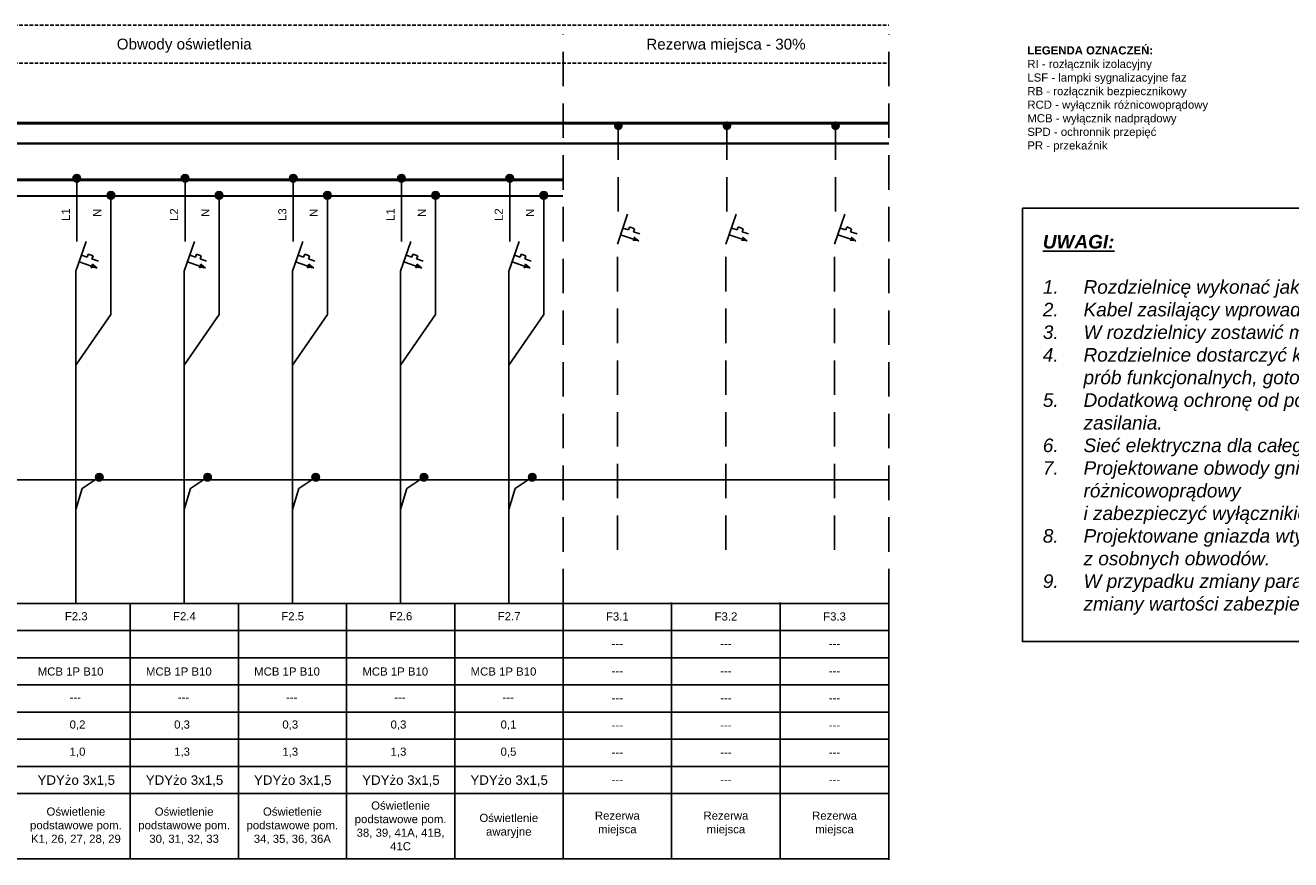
# Model space of a CAD drawing. Header units: millimetres. Extents: x 12 to 1213, y -1133 to 250.
# Tile 6 of 14: x 553 to 786, y -495 to -341. Entities that reach past the tile are written whole.
import ezdxf

# ---------------------------------------------------------------- set-up
doc = ezdxf.new("R2010")
doc.units = ezdxf.units.MM
doc.linetypes.add('DASHED2', pattern=[9.525, 6.35, -3.175])
doc.linetypes.add('HIDDEN', pattern=[9.525, 6.35, -3.175])
doc.layers.add('Blok', color=7, linetype='Continuous')
doc.layers.add('XE_opisy', color=7, linetype='Continuous')
doc.styles.get("Standard").update_dxf_attribs({"font": 'ARIAL.TTF'})
doc.styles.add('STYLE2', font='arial.ttf', dxfattribs={"height": 2.5})

# ---------------------------------------------------------------- blocks, each defined once
blk = doc.blocks.new('rez')
at = {"layer": 'XE_opisy', "linetype": 'Continuous'}
blk.add_hatch(color=7, dxfattribs=at).paths.add_polyline_path([(420.01, 277.67, 1), (420.01, 279.29, 1)])
at = {"layer": 'XE_opisy'}
blk.add_hatch(color=7, dxfattribs=at).paths.add_polyline_path([(423.75, 257.25), (422.63, 257.25), (422.88, 257.96)])
at = {"layer": 'XE_opisy', "color": 7, "linetype": 'DASHED2'}
for p, q in [((419.99, 278.54), (419.99, 262.24)), ((419.82, 200.35), (419.82, 256.69))]:
    blk.add_line(p, q, dxfattribs=at)
at = {"layer": 'XE_opisy', "color": 7}
for p, q in [((419.82, 256.69), (421.72, 262.17)), ((421.9, 259.28), (420.86, 259.64)), ((422.09, 259.82), (421.9, 259.28)), ((422.97, 259.52), (422.09, 259.84)), ((422.78, 258.97), (422.97, 259.52)), ((423.96, 258.56), (422.78, 258.97)), ((423.53, 257.33), (420.43, 258.41)), ((423.75, 257.25), (422.88, 257.96))]:
    blk.add_line(p, q, dxfattribs=at)

msp = doc.modelspace()

# ---------------------------------------------------------------- hatches: boundary and pattern name
h = msp.add_hatch(color=256)
h.dxf.hatch_style = 1
edge = h.paths.add_edge_path()
edge.add_arc((562.46, -369.37), 0.7, 0, 360)
h = msp.add_hatch(color=256)
h.dxf.hatch_style = 1
edge = h.paths.add_edge_path()
edge.add_arc((582.39, -369.37), 0.7, 0, 360)
h = msp.add_hatch(color=256)
h.dxf.hatch_style = 1
edge = h.paths.add_edge_path()
edge.add_arc((602.32, -369.37), 0.7, 0, 360)
h = msp.add_hatch(color=256)
h.dxf.hatch_style = 1
edge = h.paths.add_edge_path()
edge.add_arc((622.25, -369.37), 0.7, 0, 360)
h = msp.add_hatch(color=256)
h.dxf.hatch_style = 1
edge = h.paths.add_edge_path()
edge.add_arc((642.18, -369.37), 0.7, 0, 360)
h = msp.add_hatch(color=256)
h.dxf.hatch_style = 1
edge = h.paths.add_edge_path()
edge.add_arc((568.74, -372.52), 0.7, 0, 360)
h = msp.add_hatch(color=256)
h.dxf.hatch_style = 1
edge = h.paths.add_edge_path()
edge.add_arc((568.74, -372.52), 0.7, 0, 360)
h = msp.add_hatch(color=256)
h.dxf.hatch_style = 1
edge = h.paths.add_edge_path()
edge.add_arc((588.67, -372.52), 0.7, 0, 360)
h = msp.add_hatch(color=256)
h.dxf.hatch_style = 1
edge = h.paths.add_edge_path()
edge.add_arc((588.67, -372.52), 0.7, 0, 360)
h = msp.add_hatch(color=256)
h.dxf.hatch_style = 1
edge = h.paths.add_edge_path()
edge.add_arc((608.6, -372.52), 0.7, 0, 360)
h = msp.add_hatch(color=256)
h.dxf.hatch_style = 1
edge = h.paths.add_edge_path()
edge.add_arc((608.6, -372.52), 0.7, 0, 360)
h = msp.add_hatch(color=256)
h.dxf.hatch_style = 1
edge = h.paths.add_edge_path()
edge.add_arc((628.53, -372.52), 0.7, 0, 360)
h = msp.add_hatch(color=256)
h.dxf.hatch_style = 1
edge = h.paths.add_edge_path()
edge.add_arc((628.53, -372.52), 0.7, 0, 360)
h = msp.add_hatch(color=256)
h.dxf.hatch_style = 1
edge = h.paths.add_edge_path()
edge.add_arc((648.46, -372.52), 0.7, 0, 360)
h = msp.add_hatch(color=256)
h.dxf.hatch_style = 1
edge = h.paths.add_edge_path()
edge.add_arc((648.46, -372.52), 0.7, 0, 360)
h = msp.add_hatch(color=256)
h.dxf.hatch_style = 1
edge = h.paths.add_edge_path()
edge.add_arc((566.6, -424.42), 0.7, 0, 360)
h = msp.add_hatch(color=256)
h.dxf.hatch_style = 1
edge = h.paths.add_edge_path()
edge.add_arc((586.53, -424.42), 0.7, 0, 360)
h = msp.add_hatch(color=256)
h.dxf.hatch_style = 1
edge = h.paths.add_edge_path()
edge.add_arc((606.46, -424.42), 0.7, 0, 360)
h = msp.add_hatch(color=256)
h.dxf.hatch_style = 1
edge = h.paths.add_edge_path()
edge.add_arc((626.39, -424.42), 0.7, 0, 360)
h = msp.add_hatch(color=256)
h.dxf.hatch_style = 1
edge = h.paths.add_edge_path()
edge.add_arc((646.32, -424.42), 0.7, 0, 360)
at = {"layer": 'XE_opisy'}
for points in [[(566.22, -385.92), (565.1, -385.92), (565.35, -385.21)], [(586.15, -385.92), (585.03, -385.92), (585.28, -385.21)], [(606.08, -385.92), (604.96, -385.92), (605.21, -385.21)], [(626.01, -385.92), (624.89, -385.92), (625.14, -385.21)], [(645.94, -385.92), (644.82, -385.92), (645.07, -385.21)]]:
    msp.add_hatch(color=256, dxfattribs=at).paths.add_polyline_path(points)

# ---------------------------------------------------------------- linework, layer by layer
at = {"linetype": 'HIDDEN'}
for points in [[(652, -447.68), (652, -342.82)], [(712, -447.68), (712, -342.82)]]:
    msp.add_lwpolyline(points, dxfattribs=at)
at = {"ltscale": 5}
msp.add_lwpolyline([(736.61, -374.91), (871.7, -374.91), (871.7, -454.69), (736.61, -454.69)], close=True, dxfattribs=at)
for points in [[(562.29, -430.36), (563.47, -426.51), (566.6, -424.42)], [(582.22, -430.36), (583.4, -426.51), (586.53, -424.42)], [(602.15, -430.36), (603.33, -426.51), (606.46, -424.42)], [(622.08, -430.36), (623.26, -426.51), (626.39, -424.42)], [(642.01, -430.36), (643.19, -426.51), (646.32, -424.42)], [(47.03, -447.68), (712, -447.68)], [(672, -494.74), (672, -447.5)], [(692, -494.74), (692, -447.5)], [(712, -494.87), (712, -447.5)], [(67.03, -452.68), (712, -452.68)], [(47.03, -457.68), (712, -457.68)], [(67.03, -462.68), (712, -462.68)], [(47.03, -467.68), (712, -467.68)], [(47.03, -472.68), (712, -472.68)], [(47.03, -477.68), (712, -477.68)], [(47.03, -482.68), (712, -482.68)], [(47.03, -494.68), (712, -494.68)]]:
    msp.add_lwpolyline(points)
for centre in [(562.46, -369.37), (582.39, -369.37), (602.32, -369.37), (622.25, -369.37), (642.18, -369.37), (568.74, -372.52), (568.74, -372.52), (588.67, -372.52), (588.67, -372.52), (608.6, -372.52), (608.6, -372.52), (628.53, -372.52), (628.53, -372.52), (648.46, -372.52), (648.46, -372.52), (566.6, -424.42), (586.53, -424.42), (606.46, -424.42), (626.39, -424.42), (646.32, -424.42)]:
    msp.add_circle(centre, 0.7)
at = {"layer": 'Blok', "linetype": 'DASHED2', "ltscale": 0.1}
for p, q in [((47.03, -341.2), (712, -341.2)), ((47.03, -348.2), (712, -348.2))]:
    msp.add_line(p, q, dxfattribs=at)
at = {"layer": 'Blok'}
for points, const_width in [([(47.03, -359.25), (712, -359.25)], 0.55), ([(47.03, -362.98), (712, -362.98)], 0.4), ([(364.05, -369.64), (652, -369.64)], 0.55), ([(364.05, -372.64), (652, -372.64)], 0.4), ([(47.03, -424.91), (712, -424.91)], 0.25)]:
    msp.add_lwpolyline(points, dxfattribs=dict(at, const_width=const_width))
at = {"layer": 'XE_opisy', "linetype": 'Continuous'}
for p, q in [((562.46, -369.37), (562.46, -381)), ((582.39, -369.37), (582.39, -381)), ((602.32, -369.37), (602.32, -381)), ((622.25, -369.37), (622.25, -381)), ((642.18, -369.37), (642.18, -381)), ((568.74, -372.37), (568.74, -394.45)), ((588.67, -372.37), (588.67, -394.45)), ((608.6, -372.37), (608.6, -394.45)), ((628.53, -372.37), (628.53, -394.45)), ((648.46, -372.37), (648.46, -394.45)), ((562.29, -447.63), (562.29, -386.48)), ((582.22, -447.63), (582.22, -386.48)), ((602.15, -447.63), (602.15, -386.48)), ((622.08, -447.63), (622.08, -386.48)), ((642.01, -447.63), (642.01, -386.48))]:
    msp.add_line(p, q, dxfattribs=at)
at = {"layer": 'XE_opisy'}
for p, q in [((562.29, -386.48), (564.19, -381)), ((582.22, -386.48), (584.12, -381)), ((602.15, -386.48), (604.06, -381)), ((622.08, -386.48), (623.99, -381)), ((642.01, -386.48), (643.92, -381)), ((564.37, -383.89), (563.33, -383.53)), ((564.56, -383.35), (564.37, -383.89)), ((565.44, -383.65), (564.56, -383.33)), ((565.25, -384.2), (565.44, -383.65)), ((566.43, -384.61), (565.25, -384.2)), ((584.3, -383.89), (583.26, -383.53)), ((584.49, -383.35), (584.3, -383.89)), ((585.37, -383.65), (584.49, -383.33)), ((585.18, -384.2), (585.37, -383.65)), ((586.36, -384.61), (585.18, -384.2)), ((604.23, -383.89), (603.19, -383.53)), ((604.42, -383.35), (604.23, -383.89)), ((605.3, -383.65), (604.42, -383.33)), ((605.11, -384.2), (605.3, -383.65)), ((606.29, -384.61), (605.11, -384.2)), ((624.16, -383.89), (623.12, -383.53)), ((624.35, -383.35), (624.16, -383.89)), ((625.23, -383.65), (624.35, -383.33)), ((625.04, -384.2), (625.23, -383.65)), ((626.22, -384.61), (625.04, -384.2)), ((644.09, -383.89), (643.05, -383.53)), ((644.28, -383.35), (644.09, -383.89)), ((645.16, -383.65), (644.28, -383.33)), ((644.97, -384.2), (645.16, -383.65)), ((646.15, -384.61), (644.97, -384.2)), ((566, -385.84), (562.9, -384.76)), ((565.1, -385.92), (565.35, -385.19)), ((566.22, -385.92), (565.35, -385.21)), ((585.93, -385.84), (582.83, -384.76)), ((585.03, -385.92), (585.28, -385.19)), ((586.15, -385.92), (585.28, -385.21)), ((605.86, -385.84), (602.76, -384.76)), ((604.96, -385.92), (605.21, -385.19)), ((606.08, -385.92), (605.21, -385.21)), ((625.79, -385.84), (622.69, -384.76)), ((624.89, -385.92), (625.14, -385.19)), ((626.01, -385.92), (625.14, -385.21)), ((645.72, -385.84), (642.62, -384.76)), ((644.82, -385.92), (645.08, -385.19)), ((645.94, -385.92), (645.07, -385.21)), ((568.74, -394.45), (562.29, -403.79)), ((588.67, -394.45), (582.22, -403.79)), ((608.6, -394.45), (602.15, -403.79)), ((628.53, -394.45), (622.08, -403.79)), ((648.46, -394.45), (642.01, -403.79))]:
    msp.add_line(p, q, dxfattribs=at)
at = {"layer": 'XE_opisy', "linetype": 'Continuous'}
for points in [[(572.28, -447.68), (572.28, -494.63)], [(592.21, -447.68), (592.21, -494.63)], [(612.14, -447.68), (612.14, -494.63)], [(632.07, -447.68), (632.07, -494.63)], [(652, -447.68), (652, -494.63)]]:
    msp.add_lwpolyline(points, dxfattribs=at)

# ---------------------------------------------------------------- block references
at = {"layer": 'XE_opisy'}
for p in [(242.18, -638.18), (262.18, -638.18), (282.18, -638.18)]:
    msp.add_blockref('rez', p, dxfattribs=at)

# ---------------------------------------------------------------- texts
for s, width, heights, insert, char_height, attachment_point in [('\\pxqc;Obwody oświetlenia', 179.3908, [6.8], (492.54, -344.96), 2, 4), ('\\pxqc;Rezerwa miejsca - 30%', 60, [0], (652, -343.67), 2, 1), ('\\pxql;{\\fArial|b1|i0|c238|p34;LEGENDA OZNACZEŃ:\\P}RI - rozłącznik izolacyjny\\PLSF - lampki sygnalizacyjne faz\\PRB - rozłącznik bezpiecznikowy\\PRCD - wyłącznik różnicowoprądowy\\PMCB - wyłącznik nadprądowy\\PSPD - ochronnik przepięć\\PPR - przekaźnik', 56.5496, [0], (737.5, -345.07), 1.5, 1), ('\\pxqc;F3.1', 20, [0], (652, -449.32), 1.5, 1), ('\\pxqc;F3.2', 20, [0], (672, -449.32), 1.5, 1), ('\\pxqc;F3.3', 20, [0], (692, -449.32), 1.5, 1), ('\\pxqc;---', 20, [-1.75], (652, -454.31), 1.5, 1), ('\\pxqc;---', 20, [-1.75], (672, -454.31), 1.5, 1), ('\\pxqc;---', 20, [-1.75], (692, -454.31), 1.5, 1), ('\\pxqc;---', 20, [-1.75], (652, -459.34), 1.5, 1), ('\\pxqc;---', 20, [-1.75], (672, -459.34), 1.5, 1), ('\\pxqc;---', 20, [-1.75], (692, -459.34), 1.5, 1), ('\\pxqc;---', 20, [-1.75], (652, -464.33), 1.5, 1), ('\\pxqc;---', 20, [-1.75], (672, -464.33), 1.5, 1), ('\\pxqc;---', 20, [-1.75], (692, -464.33), 1.5, 1), ('\\pxqc;---', 20, [-1.75], (652, -469.33), 1.5, 1), ('\\pxqc;---', 20, [-1.75], (672, -469.33), 1.5, 1), ('\\pxqc;---', 20, [-1.75], (692, -469.33), 1.5, 1), ('\\pxqc;---', 20, [-1.75], (652, -474.33), 1.5, 1), ('\\pxqc;---', 20, [-1.75], (672, -474.33), 1.5, 1), ('\\pxqc;---', 20, [-1.75], (692, -474.33), 1.5, 1), ('\\pxqc;---', 20, [-1.75], (652, -479.33), 1.5, 1), ('\\pxqc;---', 20, [-1.75], (672, -479.33), 1.5, 1), ('\\pxqc;---', 20, [-1.75], (692, -479.33), 1.5, 1), ('\\pxqc;{\\C7;Rezerwa\\Pmiejsca}', 20, [-5.18], (652, -486), 1.5, 1), ('\\pxqc;{\\C7;Rezerwa\\Pmiejsca}', 20, [-5.18], (672, -486), 1.5, 1), ('\\pxqc;{\\C7;Rezerwa\\Pmiejsca}', 20, [-5.18], (692, -486), 1.5, 1)]:
    msp.add_mtext_dynamic_manual_height_columns(s, width=width, gutter_width=12.5, heights=heights, dxfattribs=dict(insert=insert, char_height=char_height, attachment_point=attachment_point))
at = {"char_height": 1.5, "attachment_point": 1, "rotation": 90}
for s, heights, insert in [('\\pxql;L1', [0], (559.68, -377.24)), ('\\pxql;L2', [0], (579.62, -377.24)), ('\\pxql;L3', [0], (599.55, -377.24)), ('\\pxql;L1', [0], (619.48, -377.24)), ('\\pxql;L2', [0], (639.41, -377.24)), ('\\pxql;N', [-2], (565.46, -376.48)), ('\\pxql;N', [-2], (585.39, -376.48)), ('\\pxql;N', [-2], (605.32, -376.48)), ('\\pxql;N', [-2], (625.25, -376.48)), ('\\pxql;N', [-2], (645.18, -376.48))]:
    msp.add_mtext_dynamic_manual_height_columns(s, width=11.1231, gutter_width=12.5, heights=heights, dxfattribs=dict(at, insert=insert))
at = {"linetype": 'Continuous', "insert": (740.36, -414.77), "char_height": 2.5, "width": 131.742, "attachment_point": 4, "style": 'STYLE2'}
msp.add_mtext('{\\L\\fArial|b1|i1|c238|p34;UWAGI:\\P\\l\\fArial|b0|i1|c238|p34;\\P\\pxi-3,l3,t3;1.^IRozdzielnicę wykonać jako wolnostjącą o stopniu ochrony min. IP30\\P2.^IKabel zasilający wprowadzić górą, wyprowadzenia kabli górą.\\P3.^IW rozdzielnicy zostawić min. 30% rezerwy miejsca.\\P4.^IRozdzielnice dostarczyć kompletną, zmontowaną, po przeprowadzeniu badań, prób funkcjonalnych, gotową do podłączenia instalacji odbiorczej i eksploatacji.\\P5.^IDodatkową ochronę od porażen zastosować poprzez samoczynne wyłączanie zasilania.\\P6.^ISieć elektryczna dla całego obiektu w układzie TN-S.\\P7.^IProjektowane obwody gniazd wtykowych zasilić poprzez wyłacznik różnicowoprądowy\\P^Ii zabezpieczyć wyłącznikiem nadmiarowoprądowym.\\P8.^IProjektowane gniazda wtykowe oraz punkty zasilania powyżej 1,5 kW zasilić \\P^Iz osobnych obwodów.\\P9.^IW przypadku zmiany parametrów zasilanych urządzeń może zajść konieczność zmiany wartości zabezpieczenia oraz przekroju kabla zasilającego.}', dxfattribs=at)
at = {"char_height": 1.5}
for s, insert, width, attachment_point in [('\\pxqc;F2.3', (552.29, -449.28), 20.1219, 1), ('\\pxqc;F2.4', (572.22, -449.28), 20.1219, 1), ('\\pxqc;F2.5', (592.15, -449.28), 20.1219, 1), ('\\pxqc;F2.6', (612.08, -449.28), 20.1219, 1), ('\\pxqc;F2.7', (632.01, -449.28), 20.1219, 1), ('\\pxqc;{\\C7;Oświetlenie podstawowe pom. K1, 26, 27, 28, 29}', (562.29, -488.65), 20, 5), ('\\pxqc;{\\C7;Oświetlenie podstawowe pom. 30, 31, 32, 33}', (582.22, -488.65), 20, 5), ('\\pxqc;{\\C7;Oświetlenie podstawowe pom. 34, 35, 36, 36A}', (602.15, -488.65), 20, 5), ('\\pxqc;{\\C7;Oświetlenie podstawowe pom. 38, 39, 41A, 41B, 41C}', (622.08, -488.65), 20, 5), ('\\pxqc;{\\C7;Oświetlenie \\Pawaryjne}', (642.01, -488.65), 20, 5)]:
    msp.add_mtext(s, dxfattribs=dict(at, insert=insert, width=width, attachment_point=attachment_point))
at = {"char_height": 1.5, "attachment_point": 1, "style": 'STYLE2'}
for s, insert, width in [('MCB 1P B10', (555.26, -459.46), 14.0191), ('MCB 1P B10', (575.19, -459.46), 14.0191), ('MCB 1P B10', (595.12, -459.46), 14.0191), ('MCB 1P B10', (615.05, -459.46), 14.0191), ('MCB 1P B10', (634.98, -459.46), 14.0191), ('---', (561.13, -464.22), 2.366), ('---', (581.06, -464.22), 2.366), ('---', (600.99, -464.22), 2.366), ('---', (620.92, -464.22), 2.366), ('---', (640.85, -464.22), 2.366), ('0,2', (561.13, -469.22), 2.366), ('0,3', (580.38, -469.22), 2.366), ('0,3', (600.31, -469.22), 2.366), ('0,3', (620.24, -469.22), 2.366), ('0,1', (640.5, -469.22), 2.366), ('1,0', (561.13, -474.22), 2.366), ('1,3', (580.38, -474.22), 2.366), ('1,3', (600.31, -474.22), 2.366), ('1,3', (620.24, -474.22), 2.366), ('0,5', (640.5, -474.22), 2.366)]:
    msp.add_mtext(s, dxfattribs=dict(at, insert=insert, width=width))
at = {"layer": 'XE_opisy', "linetype": 'Continuous', "char_height": 1.75, "attachment_point": 1, "style": 'STYLE2'}
for insert in [(552.36, -479.33), (572.29, -479.33), (592.22, -479.33), (612.15, -479.33), (632.08, -479.33)]:
    msp.add_mtext_dynamic_manual_height_columns('\\pxqc;{\\fArial|b0|i0|c238|p34;YDYżo 3x1,5}', width=20, gutter_width=12.5, heights=[0], dxfattribs=dict(at, insert=insert))

doc.saveas('drawing.dxf')
